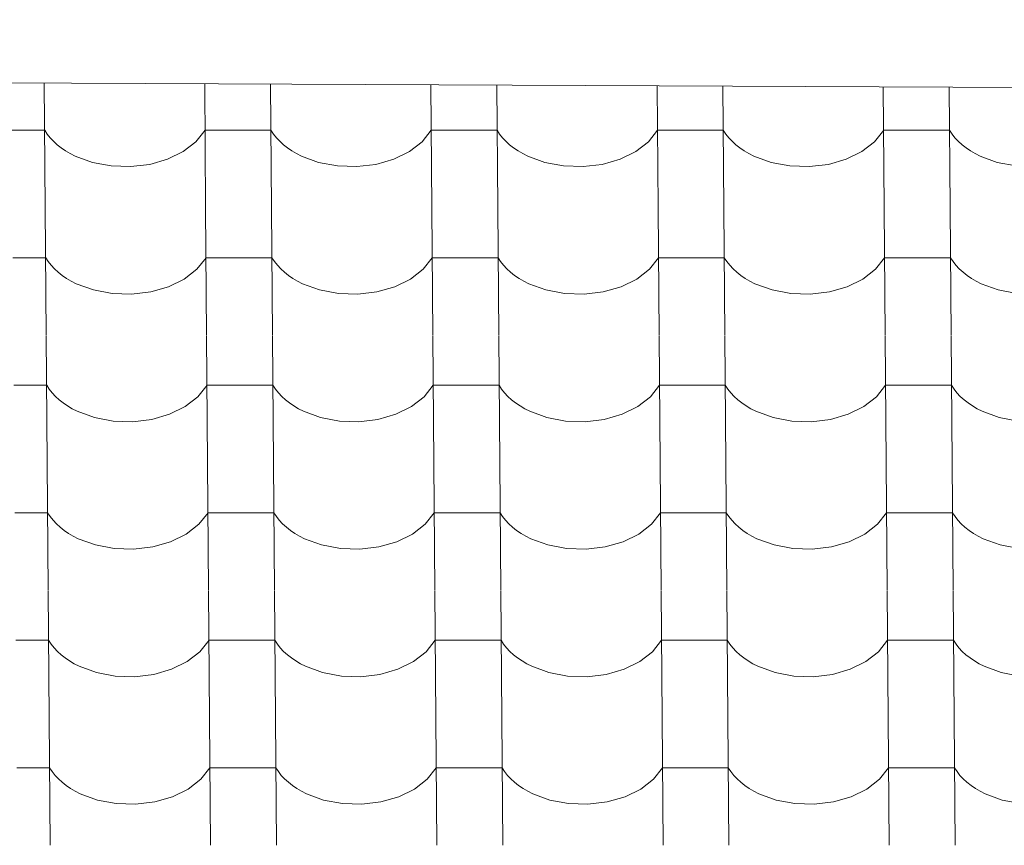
# Model space of a CAD drawing. Header units: millimetres. Extents: x -27785 to 104762, y -947 to 11132.
# Tile 82 of 146: x -10824 to -10105, y 10294 to 10896. Entities that reach past the tile are written whole.
import ezdxf

# ---------------------------------------------------------------- set-up
doc = ezdxf.new("R2010")
doc.units = ezdxf.units.MM
doc.header["$MEASUREMENT"] = 0
for name, color, linetype in [('POHLED JIŽNÍ_1_Bourané_Konstrukce - střechy a skořepiny', 7, 'Continuous'), ('POHLED JIŽNÍ_1_Bourané_Výplně - Povrchové', 7, 'Continuous'), ('POHLED JIŽNÍ_1_Konstrukce - nosné', 7, 'Continuous')]:
    doc.layers.add(name, color=color, linetype=linetype)

# ---------------------------------------------------------------- blocks, each defined once
blk = doc.blocks.new('*X2', base_point=(-29303.7, -27473.93))
at = {"layer": 'POHLED JIŽNÍ_1_Bourané_Výplně - Povrchové', "color": 7, "linetype": 'Continuous', "lineweight": 13}
for p, q in [((-10805.58, 10849.83), (-10804.87, 10758.8)), ((-10688.61, 10849.27), (-10687.91, 10758.8)), ((-10640.58, 10849.04), (-10639.87, 10758.8)), ((-10523.61, 10848.49), (-10522.91, 10758.8)), ((-10475.57, 10848.26), (-10474.88, 10758.8)), ((-10358.61, 10847.7), (-10357.92, 10758.8)), ((-10310.57, 10847.47), (-10309.88, 10758.8)), ((-10193.61, 10846.91), (-10192.92, 10758.8)), ((-10145.57, 10846.69), (-10144.89, 10758.8)), ((-10805.31, 10815.32), (-10829.33, 10815.32)), ((-10805.31, 10815.32), (-10803.46, 10812.53)), ((-10803.46, 10812.53), (-10801.32, 10809.83)), ((-10801.32, 10809.83), (-10798.89, 10807.25)), ((-10694.95, 10806.94), (-10688.35, 10815.32)), ((-10664.33, 10815.32), (-10688.35, 10815.32)), ((-10640.31, 10815.32), (-10664.33, 10815.32)), ((-10640.31, 10815.32), (-10638.47, 10812.53)), ((-10638.47, 10812.53), (-10636.33, 10809.83)), ((-10636.33, 10809.83), (-10633.9, 10807.25)), ((-10529.96, 10806.94), (-10523.35, 10815.32)), ((-10499.34, 10815.32), (-10523.35, 10815.32)), ((-10475.32, 10815.32), (-10499.34, 10815.32)), ((-10475.32, 10815.32), (-10473.47, 10812.53)), ((-10473.47, 10812.53), (-10471.33, 10809.83)), ((-10471.33, 10809.83), (-10468.9, 10807.25)), ((-10364.96, 10806.94), (-10358.36, 10815.32)), ((-10334.34, 10815.32), (-10358.36, 10815.32)), ((-10310.32, 10815.32), (-10334.34, 10815.32)), ((-10310.32, 10815.32), (-10308.48, 10812.53)), ((-10308.48, 10812.53), (-10306.33, 10809.83)), ((-10306.33, 10809.83), (-10303.91, 10807.25)), ((-10199.96, 10806.94), (-10193.36, 10815.32)), ((-10169.34, 10815.32), (-10193.36, 10815.32)), ((-10145.33, 10815.32), (-10169.34, 10815.32)), ((-10145.33, 10815.32), (-10143.48, 10812.53)), ((-10143.48, 10812.53), (-10141.34, 10809.83)), ((-10141.34, 10809.83), (-10138.91, 10807.25)), ((-10798.89, 10807.25), (-10796.19, 10804.78)), ((-10796.19, 10804.78), (-10793.24, 10802.45)), ((-10793.24, 10802.45), (-10790.03, 10800.28)), ((-10704.21, 10799.76), (-10694.95, 10806.94)), ((-10633.9, 10807.25), (-10631.2, 10804.78)), ((-10631.2, 10804.78), (-10628.24, 10802.45)), ((-10628.24, 10802.45), (-10625.04, 10800.28)), ((-10539.21, 10799.76), (-10529.96, 10806.94)), ((-10468.9, 10807.25), (-10466.2, 10804.78)), ((-10466.2, 10804.78), (-10463.24, 10802.45)), ((-10463.24, 10802.45), (-10460.04, 10800.28)), ((-10374.21, 10799.76), (-10364.96, 10806.94)), ((-10303.91, 10807.25), (-10301.21, 10804.78)), ((-10301.21, 10804.78), (-10298.25, 10802.45)), ((-10298.25, 10802.45), (-10295.05, 10800.28)), ((-10209.22, 10799.76), (-10199.96, 10806.94)), ((-10138.91, 10807.25), (-10136.21, 10804.78)), ((-10136.21, 10804.78), (-10133.25, 10802.45)), ((-10133.25, 10802.45), (-10130.05, 10800.28)), ((-10790.03, 10800.28), (-10786.61, 10798.26)), ((-10786.61, 10798.26), (-10782.97, 10796.41)), ((-10782.97, 10796.41), (-10770.49, 10791.84)), ((-10728.67, 10790.45), (-10715.64, 10794.17)), ((-10715.64, 10794.17), (-10704.21, 10799.76)), ((-10625.04, 10800.28), (-10621.61, 10798.26)), ((-10621.61, 10798.26), (-10617.97, 10796.41)), ((-10617.97, 10796.41), (-10605.5, 10791.84)), ((-10563.67, 10790.45), (-10550.64, 10794.17)), ((-10550.64, 10794.17), (-10539.21, 10799.76)), ((-10460.04, 10800.28), (-10456.61, 10798.26)), ((-10456.61, 10798.26), (-10452.98, 10796.41)), ((-10452.98, 10796.41), (-10440.5, 10791.84)), ((-10398.68, 10790.45), (-10385.65, 10794.17)), ((-10385.65, 10794.17), (-10374.21, 10799.76)), ((-10295.05, 10800.28), (-10291.62, 10798.26)), ((-10291.62, 10798.26), (-10287.98, 10796.41)), ((-10287.98, 10796.41), (-10275.5, 10791.84)), ((-10233.68, 10790.45), (-10220.65, 10794.17)), ((-10220.65, 10794.17), (-10209.22, 10799.76)), ((-10130.05, 10800.28), (-10126.62, 10798.26)), ((-10126.62, 10798.26), (-10122.99, 10796.41)), ((-10122.99, 10796.41), (-10110.51, 10791.84)), ((-10770.49, 10791.84), (-10756.81, 10789.25)), ((-10756.81, 10789.25), (-10742.63, 10788.78)), ((-10742.63, 10788.78), (-10728.67, 10790.45)), ((-10605.5, 10791.84), (-10591.82, 10789.25)), ((-10591.82, 10789.25), (-10577.63, 10788.78)), ((-10577.63, 10788.78), (-10563.67, 10790.45)), ((-10440.5, 10791.84), (-10426.82, 10789.25)), ((-10426.82, 10789.25), (-10412.64, 10788.78)), ((-10412.64, 10788.78), (-10398.68, 10790.45)), ((-10275.5, 10791.84), (-10261.82, 10789.25)), ((-10261.82, 10789.25), (-10247.64, 10788.78)), ((-10247.64, 10788.78), (-10233.68, 10790.45)), ((-10110.51, 10791.84), (-10096.83, 10789.25)), ((-10804.87, 10758.47), (-10804.15, 10665.79)), ((-10687.91, 10758.47), (-10687.19, 10665.79)), ((-10639.87, 10758.47), (-10639.15, 10665.79)), ((-10522.91, 10758.47), (-10522.19, 10665.79)), ((-10474.88, 10758.47), (-10474.16, 10665.79)), ((-10357.91, 10758.47), (-10357.19, 10665.79)), ((-10309.88, 10758.47), (-10309.16, 10665.79)), ((-10192.92, 10758.47), (-10192.2, 10665.79)), ((-10144.88, 10758.47), (-10144.16, 10665.79)), ((-10804.59, 10722.31), (-10828.6, 10722.31)), ((-10804.59, 10722.31), (-10802.74, 10719.52)), ((-10694.23, 10713.93), (-10687.62, 10722.31)), ((-10663.61, 10722.31), (-10687.62, 10722.31)), ((-10639.59, 10722.31), (-10663.61, 10722.31)), ((-10639.59, 10722.31), (-10637.75, 10719.52)), ((-10529.23, 10713.93), (-10522.63, 10722.31)), ((-10498.61, 10722.31), (-10522.63, 10722.31)), ((-10474.59, 10722.31), (-10498.61, 10722.31)), ((-10474.59, 10722.31), (-10472.75, 10719.52)), ((-10364.24, 10713.93), (-10357.63, 10722.31)), ((-10333.62, 10722.31), (-10357.63, 10722.31)), ((-10309.6, 10722.31), (-10333.62, 10722.31)), ((-10309.6, 10722.31), (-10307.75, 10719.52)), ((-10199.24, 10713.93), (-10192.64, 10722.31)), ((-10168.62, 10722.31), (-10192.64, 10722.31)), ((-10144.6, 10722.31), (-10168.62, 10722.31)), ((-10144.6, 10722.31), (-10142.76, 10719.52)), ((-10802.74, 10719.52), (-10800.6, 10716.82)), ((-10800.6, 10716.82), (-10798.17, 10714.24)), ((-10637.75, 10719.52), (-10635.6, 10716.82)), ((-10635.6, 10716.82), (-10633.18, 10714.24)), ((-10472.75, 10719.52), (-10470.61, 10716.82)), ((-10470.61, 10716.82), (-10468.18, 10714.24)), ((-10307.75, 10719.52), (-10305.61, 10716.82)), ((-10305.61, 10716.82), (-10303.18, 10714.24)), ((-10142.76, 10719.52), (-10140.61, 10716.82)), ((-10140.61, 10716.82), (-10138.19, 10714.24)), ((-10798.17, 10714.24), (-10795.47, 10711.77)), ((-10795.47, 10711.77), (-10792.51, 10709.45)), ((-10792.51, 10709.45), (-10789.31, 10707.27)), ((-10703.48, 10706.76), (-10694.23, 10713.93)), ((-10633.18, 10714.24), (-10630.47, 10711.77)), ((-10630.47, 10711.77), (-10627.52, 10709.45)), ((-10627.52, 10709.45), (-10624.31, 10707.27)), ((-10538.49, 10706.76), (-10529.23, 10713.93)), ((-10468.18, 10714.24), (-10465.48, 10711.77)), ((-10465.48, 10711.77), (-10462.52, 10709.45)), ((-10462.52, 10709.45), (-10459.32, 10707.27)), ((-10373.49, 10706.76), (-10364.24, 10713.93)), ((-10303.18, 10714.24), (-10300.48, 10711.77)), ((-10300.48, 10711.77), (-10297.52, 10709.45)), ((-10297.52, 10709.45), (-10294.32, 10707.27)), ((-10208.49, 10706.76), (-10199.24, 10713.93)), ((-10138.19, 10714.24), (-10135.49, 10711.77)), ((-10135.49, 10711.77), (-10132.53, 10709.45)), ((-10132.53, 10709.45), (-10129.33, 10707.27)), ((-10789.31, 10707.27), (-10785.88, 10705.25)), ((-10785.88, 10705.25), (-10782.25, 10703.4)), ((-10782.25, 10703.4), (-10769.77, 10698.83)), ((-10727.94, 10697.44), (-10714.91, 10701.16)), ((-10714.91, 10701.16), (-10703.48, 10706.76)), ((-10624.31, 10707.27), (-10620.89, 10705.25)), ((-10620.89, 10705.25), (-10617.25, 10703.4)), ((-10617.25, 10703.4), (-10604.77, 10698.83)), ((-10562.95, 10697.44), (-10549.92, 10701.16)), ((-10549.92, 10701.16), (-10538.49, 10706.76)), ((-10459.32, 10707.27), (-10455.89, 10705.25)), ((-10455.89, 10705.25), (-10452.26, 10703.4)), ((-10452.26, 10703.4), (-10439.78, 10698.83)), ((-10397.95, 10697.44), (-10384.92, 10701.16)), ((-10384.92, 10701.16), (-10373.49, 10706.76)), ((-10294.32, 10707.27), (-10290.9, 10705.25)), ((-10290.9, 10705.25), (-10287.26, 10703.4)), ((-10287.26, 10703.4), (-10274.78, 10698.83)), ((-10232.96, 10697.44), (-10219.93, 10701.16)), ((-10219.93, 10701.16), (-10208.49, 10706.76)), ((-10129.33, 10707.27), (-10125.9, 10705.25)), ((-10125.9, 10705.25), (-10122.26, 10703.4)), ((-10122.26, 10703.4), (-10109.78, 10698.83)), ((-10769.77, 10698.83), (-10756.09, 10696.24)), ((-10756.09, 10696.24), (-10741.91, 10695.77)), ((-10741.91, 10695.77), (-10727.94, 10697.44)), ((-10604.77, 10698.83), (-10591.09, 10696.24)), ((-10591.09, 10696.24), (-10576.91, 10695.77)), ((-10576.91, 10695.77), (-10562.95, 10697.44)), ((-10439.78, 10698.83), (-10426.1, 10696.24)), ((-10426.1, 10696.24), (-10411.91, 10695.77)), ((-10411.91, 10695.77), (-10397.95, 10697.44)), ((-10274.78, 10698.83), (-10261.1, 10696.24)), ((-10261.1, 10696.24), (-10246.92, 10695.77)), ((-10246.92, 10695.77), (-10232.96, 10697.44)), ((-10109.78, 10698.83), (-10096.11, 10696.24)), ((-10804.14, 10665.46), (-10803.42, 10572.79)), ((-10687.18, 10665.46), (-10686.46, 10572.79)), ((-10639.15, 10665.46), (-10638.43, 10572.79)), ((-10522.19, 10665.46), (-10521.47, 10572.79)), ((-10474.15, 10665.46), (-10473.43, 10572.79)), ((-10357.19, 10665.46), (-10356.47, 10572.79)), ((-10309.16, 10665.46), (-10308.44, 10572.79)), ((-10192.19, 10665.46), (-10191.47, 10572.79)), ((-10144.16, 10665.46), (-10143.44, 10572.79)), ((-10803.86, 10629.3), (-10827.88, 10629.3)), ((-10803.86, 10629.3), (-10802.02, 10626.51)), ((-10693.5, 10620.92), (-10686.9, 10629.3)), ((-10662.88, 10629.3), (-10686.9, 10629.3)), ((-10638.87, 10629.3), (-10662.88, 10629.3)), ((-10638.87, 10629.3), (-10637.02, 10626.51)), ((-10528.51, 10620.92), (-10521.91, 10629.3)), ((-10497.89, 10629.3), (-10521.91, 10629.3)), ((-10473.87, 10629.3), (-10497.89, 10629.3)), ((-10473.87, 10629.3), (-10472.03, 10626.51)), ((-10363.51, 10620.92), (-10356.91, 10629.3)), ((-10332.89, 10629.3), (-10356.91, 10629.3)), ((-10308.88, 10629.3), (-10332.89, 10629.3)), ((-10308.88, 10629.3), (-10307.03, 10626.51)), ((-10198.52, 10620.92), (-10191.91, 10629.3)), ((-10167.9, 10629.3), (-10191.91, 10629.3)), ((-10143.88, 10629.3), (-10167.9, 10629.3)), ((-10143.88, 10629.3), (-10142.03, 10626.51)), ((-10802.02, 10626.51), (-10799.88, 10623.81)), ((-10799.88, 10623.81), (-10797.45, 10621.23)), ((-10637.02, 10626.51), (-10634.88, 10623.81)), ((-10634.88, 10623.81), (-10632.45, 10621.23)), ((-10472.03, 10626.51), (-10469.88, 10623.81)), ((-10469.88, 10623.81), (-10467.46, 10621.23)), ((-10307.03, 10626.51), (-10304.89, 10623.81)), ((-10304.89, 10623.81), (-10302.46, 10621.23)), ((-10142.03, 10626.51), (-10139.89, 10623.81)), ((-10139.89, 10623.81), (-10137.46, 10621.23)), ((-10797.45, 10621.23), (-10794.75, 10618.76)), ((-10794.75, 10618.76), (-10791.79, 10616.44)), ((-10791.79, 10616.44), (-10788.59, 10614.26)), ((-10702.76, 10613.75), (-10693.5, 10620.92)), ((-10632.45, 10621.23), (-10629.75, 10618.76)), ((-10629.75, 10618.76), (-10626.79, 10616.44)), ((-10626.79, 10616.44), (-10623.59, 10614.26)), ((-10537.76, 10613.75), (-10528.51, 10620.92)), ((-10467.46, 10621.23), (-10464.76, 10618.76)), ((-10464.76, 10618.76), (-10461.8, 10616.44)), ((-10461.8, 10616.44), (-10458.6, 10614.26)), ((-10372.77, 10613.75), (-10363.51, 10620.92)), ((-10302.46, 10621.23), (-10299.76, 10618.76)), ((-10299.76, 10618.76), (-10296.8, 10616.44)), ((-10296.8, 10616.44), (-10293.6, 10614.26)), ((-10207.77, 10613.75), (-10198.52, 10620.92)), ((-10137.46, 10621.23), (-10134.76, 10618.76)), ((-10134.76, 10618.76), (-10131.8, 10616.44)), ((-10131.8, 10616.44), (-10128.6, 10614.26)), ((-10788.59, 10614.26), (-10785.16, 10612.24)), ((-10785.16, 10612.24), (-10781.52, 10610.39)), ((-10781.52, 10610.39), (-10769.04, 10605.82)), ((-10727.22, 10604.43), (-10714.19, 10608.16)), ((-10714.19, 10608.16), (-10702.76, 10613.75)), ((-10623.59, 10614.26), (-10620.16, 10612.24)), ((-10620.16, 10612.24), (-10616.53, 10610.39)), ((-10616.53, 10610.39), (-10604.05, 10605.82)), ((-10562.23, 10604.43), (-10549.2, 10608.16)), ((-10549.2, 10608.16), (-10537.76, 10613.75)), ((-10458.6, 10614.26), (-10455.17, 10612.24)), ((-10455.17, 10612.24), (-10451.53, 10610.39)), ((-10451.53, 10610.39), (-10439.05, 10605.82)), ((-10397.23, 10604.43), (-10384.2, 10608.16)), ((-10384.2, 10608.16), (-10372.77, 10613.75)), ((-10293.6, 10614.26), (-10290.17, 10612.24)), ((-10290.17, 10612.24), (-10286.54, 10610.39)), ((-10286.54, 10610.39), (-10274.06, 10605.82)), ((-10232.23, 10604.43), (-10219.2, 10608.16)), ((-10219.2, 10608.16), (-10207.77, 10613.75)), ((-10128.6, 10614.26), (-10125.18, 10612.24)), ((-10125.18, 10612.24), (-10121.54, 10610.39)), ((-10121.54, 10610.39), (-10109.06, 10605.82)), ((-10769.04, 10605.82), (-10755.37, 10603.23)), ((-10755.37, 10603.23), (-10741.18, 10602.76)), ((-10741.18, 10602.76), (-10727.22, 10604.43)), ((-10604.05, 10605.82), (-10590.37, 10603.23)), ((-10590.37, 10603.23), (-10576.19, 10602.76)), ((-10576.19, 10602.76), (-10562.23, 10604.43)), ((-10439.05, 10605.82), (-10425.37, 10603.23)), ((-10425.37, 10603.23), (-10411.19, 10602.76)), ((-10411.19, 10602.76), (-10397.23, 10604.43)), ((-10274.06, 10605.82), (-10260.38, 10603.23)), ((-10260.38, 10603.23), (-10246.2, 10602.76)), ((-10246.2, 10602.76), (-10232.23, 10604.43)), ((-10109.06, 10605.82), (-10095.38, 10603.23)), ((-10803.42, 10572.45), (-10802.7, 10479.78)), ((-10686.46, 10572.45), (-10685.74, 10479.78)), ((-10638.42, 10572.45), (-10637.7, 10479.78)), ((-10521.46, 10572.45), (-10520.74, 10479.78)), ((-10473.43, 10572.45), (-10472.71, 10479.78)), ((-10356.47, 10572.45), (-10355.75, 10479.78)), ((-10308.43, 10572.45), (-10307.71, 10479.78)), ((-10191.47, 10572.45), (-10190.75, 10479.78)), ((-10143.44, 10572.45), (-10142.72, 10479.78)), ((-10803.14, 10536.29), (-10827.16, 10536.29)), ((-10803.14, 10536.29), (-10801.29, 10533.5)), ((-10692.78, 10527.91), (-10686.18, 10536.29)), ((-10662.16, 10536.29), (-10686.18, 10536.29)), ((-10638.14, 10536.29), (-10662.16, 10536.29)), ((-10638.14, 10536.29), (-10636.3, 10533.5)), ((-10527.78, 10527.91), (-10521.18, 10536.29)), ((-10497.16, 10536.29), (-10521.18, 10536.29)), ((-10473.15, 10536.29), (-10497.16, 10536.29)), ((-10473.15, 10536.29), (-10471.3, 10533.5)), ((-10362.79, 10527.91), (-10356.19, 10536.29)), ((-10332.17, 10536.29), (-10356.19, 10536.29)), ((-10308.15, 10536.29), (-10332.17, 10536.29)), ((-10308.15, 10536.29), (-10306.31, 10533.5)), ((-10197.79, 10527.91), (-10191.19, 10536.29)), ((-10167.17, 10536.29), (-10191.19, 10536.29)), ((-10143.16, 10536.29), (-10167.17, 10536.29)), ((-10143.16, 10536.29), (-10141.31, 10533.5)), ((-10801.29, 10533.5), (-10799.15, 10530.8)), ((-10799.15, 10530.8), (-10796.72, 10528.22)), ((-10636.3, 10533.5), (-10634.16, 10530.8)), ((-10634.16, 10530.8), (-10631.73, 10528.22)), ((-10471.3, 10533.5), (-10469.16, 10530.8)), ((-10469.16, 10530.8), (-10466.73, 10528.22)), ((-10306.31, 10533.5), (-10304.16, 10530.8)), ((-10304.16, 10530.8), (-10301.74, 10528.22)), ((-10141.31, 10533.5), (-10139.17, 10530.8)), ((-10139.17, 10530.8), (-10136.74, 10528.22)), ((-10796.72, 10528.22), (-10794.02, 10525.75)), ((-10794.02, 10525.75), (-10791.06, 10523.43)), ((-10791.06, 10523.43), (-10787.86, 10521.25)), ((-10787.86, 10521.25), (-10784.44, 10519.23)), ((-10702.03, 10520.74), (-10692.78, 10527.91)), ((-10631.73, 10528.22), (-10629.03, 10525.75)), ((-10629.03, 10525.75), (-10626.07, 10523.43)), ((-10626.07, 10523.43), (-10622.87, 10521.25)), ((-10622.87, 10521.25), (-10619.44, 10519.23)), ((-10537.04, 10520.74), (-10527.78, 10527.91)), ((-10466.73, 10528.22), (-10464.03, 10525.75)), ((-10464.03, 10525.75), (-10461.07, 10523.43)), ((-10461.07, 10523.43), (-10457.87, 10521.25)), ((-10457.87, 10521.25), (-10454.44, 10519.23)), ((-10372.04, 10520.74), (-10362.79, 10527.91)), ((-10301.74, 10528.22), (-10299.04, 10525.75)), ((-10299.04, 10525.75), (-10296.08, 10523.43)), ((-10296.08, 10523.43), (-10292.88, 10521.25)), ((-10292.88, 10521.25), (-10289.45, 10519.23)), ((-10207.05, 10520.74), (-10197.79, 10527.91)), ((-10136.74, 10528.22), (-10134.04, 10525.75)), ((-10134.04, 10525.75), (-10131.08, 10523.43)), ((-10131.08, 10523.43), (-10127.88, 10521.25)), ((-10127.88, 10521.25), (-10124.45, 10519.23)), ((-10784.44, 10519.23), (-10780.8, 10517.38)), ((-10780.8, 10517.38), (-10768.32, 10512.81)), ((-10726.5, 10511.42), (-10713.47, 10515.15)), ((-10713.47, 10515.15), (-10702.03, 10520.74)), ((-10619.44, 10519.23), (-10615.8, 10517.38)), ((-10615.8, 10517.38), (-10603.33, 10512.81)), ((-10561.5, 10511.42), (-10548.47, 10515.15)), ((-10548.47, 10515.15), (-10537.04, 10520.74)), ((-10454.44, 10519.23), (-10450.81, 10517.38)), ((-10450.81, 10517.38), (-10438.33, 10512.81)), ((-10396.51, 10511.42), (-10383.48, 10515.15)), ((-10383.48, 10515.15), (-10372.04, 10520.74)), ((-10289.45, 10519.23), (-10285.81, 10517.38)), ((-10285.81, 10517.38), (-10273.33, 10512.81)), ((-10231.51, 10511.42), (-10218.48, 10515.15)), ((-10218.48, 10515.15), (-10207.05, 10520.74)), ((-10124.45, 10519.23), (-10120.82, 10517.38)), ((-10120.82, 10517.38), (-10108.34, 10512.81)), ((-10768.32, 10512.81), (-10754.64, 10510.22)), ((-10754.64, 10510.22), (-10740.46, 10509.75)), ((-10740.46, 10509.75), (-10726.5, 10511.42)), ((-10603.33, 10512.81), (-10589.65, 10510.22)), ((-10589.65, 10510.22), (-10575.46, 10509.75)), ((-10575.46, 10509.75), (-10561.5, 10511.42)), ((-10438.33, 10512.81), (-10424.65, 10510.22)), ((-10424.65, 10510.22), (-10410.47, 10509.75)), ((-10410.47, 10509.75), (-10396.51, 10511.42)), ((-10273.33, 10512.81), (-10259.65, 10510.22)), ((-10259.65, 10510.22), (-10245.47, 10509.75)), ((-10245.47, 10509.75), (-10231.51, 10511.42)), ((-10108.34, 10512.81), (-10094.66, 10510.22)), ((-10802.7, 10479.44), (-10801.98, 10386.77)), ((-10685.74, 10479.44), (-10685.01, 10386.77)), ((-10637.7, 10479.44), (-10636.98, 10386.77)), ((-10520.74, 10479.44), (-10520.02, 10386.77)), ((-10472.71, 10479.44), (-10471.98, 10386.77)), ((-10355.74, 10479.44), (-10355.02, 10386.77)), ((-10307.71, 10479.44), (-10306.99, 10386.77)), ((-10190.75, 10479.44), (-10190.03, 10386.77)), ((-10142.71, 10479.44), (-10141.99, 10386.77)), ((-10802.42, 10443.29), (-10826.43, 10443.29)), ((-10802.42, 10443.29), (-10800.57, 10440.49)), ((-10692.06, 10434.9), (-10685.45, 10443.29)), ((-10661.44, 10443.29), (-10685.45, 10443.29)), ((-10637.42, 10443.29), (-10661.44, 10443.29)), ((-10637.42, 10443.29), (-10635.57, 10440.49)), ((-10527.06, 10434.9), (-10520.46, 10443.29)), ((-10496.44, 10443.29), (-10520.46, 10443.29)), ((-10472.42, 10443.29), (-10496.44, 10443.29)), ((-10472.42, 10443.29), (-10470.58, 10440.49)), ((-10362.06, 10434.9), (-10355.46, 10443.29)), ((-10331.45, 10443.29), (-10355.46, 10443.29)), ((-10307.43, 10443.29), (-10331.45, 10443.29)), ((-10307.43, 10443.29), (-10305.58, 10440.49)), ((-10197.07, 10434.9), (-10190.47, 10443.29)), ((-10166.45, 10443.29), (-10190.47, 10443.29)), ((-10142.43, 10443.29), (-10166.45, 10443.29)), ((-10142.43, 10443.29), (-10140.59, 10440.49)), ((-10800.57, 10440.49), (-10798.43, 10437.8)), ((-10798.43, 10437.8), (-10796, 10435.21)), ((-10796, 10435.21), (-10793.3, 10432.75)), ((-10635.57, 10440.49), (-10633.43, 10437.8)), ((-10633.43, 10437.8), (-10631, 10435.21)), ((-10631, 10435.21), (-10628.3, 10432.75)), ((-10470.58, 10440.49), (-10468.44, 10437.8)), ((-10468.44, 10437.8), (-10466.01, 10435.21)), ((-10466.01, 10435.21), (-10463.31, 10432.75)), ((-10305.58, 10440.49), (-10303.44, 10437.8)), ((-10303.44, 10437.8), (-10301.01, 10435.21)), ((-10301.01, 10435.21), (-10298.31, 10432.75)), ((-10140.59, 10440.49), (-10138.44, 10437.8)), ((-10138.44, 10437.8), (-10136.02, 10435.21)), ((-10136.02, 10435.21), (-10133.32, 10432.75)), ((-10793.3, 10432.75), (-10790.34, 10430.42)), ((-10790.34, 10430.42), (-10787.14, 10428.24)), ((-10787.14, 10428.24), (-10783.71, 10426.22)), ((-10701.31, 10427.73), (-10692.06, 10434.9)), ((-10628.3, 10432.75), (-10625.35, 10430.42)), ((-10625.35, 10430.42), (-10622.14, 10428.24)), ((-10622.14, 10428.24), (-10618.72, 10426.22)), ((-10536.31, 10427.73), (-10527.06, 10434.9)), ((-10463.31, 10432.75), (-10460.35, 10430.42)), ((-10460.35, 10430.42), (-10457.15, 10428.24)), ((-10457.15, 10428.24), (-10453.72, 10426.22)), ((-10371.32, 10427.73), (-10362.06, 10434.9)), ((-10298.31, 10432.75), (-10295.35, 10430.42)), ((-10295.35, 10430.42), (-10292.15, 10428.24)), ((-10292.15, 10428.24), (-10288.72, 10426.22)), ((-10206.32, 10427.73), (-10197.07, 10434.9)), ((-10133.32, 10432.75), (-10130.36, 10430.42)), ((-10130.36, 10430.42), (-10127.16, 10428.24)), ((-10127.16, 10428.24), (-10123.73, 10426.22)), ((-10783.71, 10426.22), (-10780.08, 10424.37)), ((-10780.08, 10424.37), (-10767.6, 10419.8)), ((-10725.77, 10418.41), (-10712.74, 10422.14)), ((-10712.74, 10422.14), (-10701.31, 10427.73)), ((-10618.72, 10426.22), (-10615.08, 10424.37)), ((-10615.08, 10424.37), (-10602.6, 10419.8)), ((-10560.78, 10418.41), (-10547.75, 10422.14)), ((-10547.75, 10422.14), (-10536.31, 10427.73)), ((-10453.72, 10426.22), (-10450.08, 10424.37)), ((-10450.08, 10424.37), (-10437.61, 10419.8)), ((-10395.78, 10418.41), (-10382.75, 10422.14)), ((-10382.75, 10422.14), (-10371.32, 10427.73)), ((-10288.72, 10426.22), (-10285.09, 10424.37)), ((-10285.09, 10424.37), (-10272.61, 10419.8)), ((-10230.79, 10418.41), (-10217.76, 10422.14)), ((-10217.76, 10422.14), (-10206.32, 10427.73)), ((-10123.73, 10426.22), (-10120.09, 10424.37)), ((-10120.09, 10424.37), (-10107.61, 10419.8)), ((-10767.6, 10419.8), (-10753.92, 10417.21)), ((-10753.92, 10417.21), (-10739.74, 10416.74)), ((-10739.74, 10416.74), (-10725.77, 10418.41)), ((-10602.6, 10419.8), (-10588.92, 10417.21)), ((-10588.92, 10417.21), (-10574.74, 10416.74)), ((-10574.74, 10416.74), (-10560.78, 10418.41)), ((-10437.61, 10419.8), (-10423.93, 10417.21)), ((-10423.93, 10417.21), (-10409.74, 10416.74)), ((-10409.74, 10416.74), (-10395.78, 10418.41)), ((-10272.61, 10419.8), (-10258.93, 10417.21)), ((-10258.93, 10417.21), (-10244.75, 10416.74)), ((-10244.75, 10416.74), (-10230.79, 10418.41)), ((-10107.61, 10419.8), (-10093.93, 10417.21)), ((-10801.97, 10386.43), (-10801.25, 10293.76)), ((-10685.01, 10386.43), (-10684.29, 10293.76)), ((-10636.98, 10386.43), (-10636.26, 10293.76)), ((-10520.02, 10386.43), (-10519.29, 10293.76)), ((-10471.98, 10386.43), (-10471.26, 10293.76)), ((-10355.02, 10386.43), (-10354.3, 10293.76)), ((-10306.99, 10386.43), (-10306.26, 10293.76)), ((-10190.02, 10386.43), (-10189.3, 10293.76)), ((-10141.99, 10386.43), (-10141.27, 10293.76)), ((-10801.69, 10350.28), (-10825.71, 10350.28)), ((-10801.69, 10350.28), (-10799.85, 10347.48)), ((-10691.33, 10341.89), (-10684.73, 10350.28)), ((-10660.71, 10350.28), (-10684.73, 10350.28)), ((-10636.7, 10350.28), (-10660.71, 10350.28)), ((-10636.7, 10350.28), (-10634.85, 10347.48)), ((-10526.34, 10341.89), (-10519.73, 10350.28)), ((-10495.72, 10350.28), (-10519.73, 10350.28)), ((-10471.7, 10350.28), (-10495.72, 10350.28)), ((-10471.7, 10350.28), (-10469.85, 10347.48)), ((-10361.34, 10341.89), (-10354.74, 10350.28)), ((-10330.72, 10350.28), (-10354.74, 10350.28)), ((-10306.7, 10350.28), (-10330.72, 10350.28)), ((-10306.7, 10350.28), (-10304.86, 10347.48)), ((-10196.35, 10341.89), (-10189.74, 10350.28)), ((-10165.73, 10350.28), (-10189.74, 10350.28)), ((-10141.71, 10350.28), (-10165.73, 10350.28)), ((-10141.71, 10350.28), (-10139.86, 10347.48)), ((-10799.85, 10347.48), (-10797.7, 10344.79)), ((-10797.7, 10344.79), (-10795.28, 10342.2)), ((-10795.28, 10342.2), (-10792.58, 10339.74)), ((-10700.59, 10334.72), (-10691.33, 10341.89)), ((-10634.85, 10347.48), (-10632.71, 10344.79)), ((-10632.71, 10344.79), (-10630.28, 10342.2)), ((-10630.28, 10342.2), (-10627.58, 10339.74)), ((-10535.59, 10334.72), (-10526.34, 10341.89)), ((-10469.85, 10347.48), (-10467.71, 10344.79)), ((-10467.71, 10344.79), (-10465.28, 10342.2)), ((-10465.28, 10342.2), (-10462.58, 10339.74)), ((-10370.6, 10334.72), (-10361.34, 10341.89)), ((-10304.86, 10347.48), (-10302.72, 10344.79)), ((-10302.72, 10344.79), (-10300.29, 10342.2)), ((-10300.29, 10342.2), (-10297.59, 10339.74)), ((-10205.6, 10334.72), (-10196.35, 10341.89)), ((-10139.86, 10347.48), (-10137.72, 10344.79)), ((-10137.72, 10344.79), (-10135.29, 10342.2)), ((-10135.29, 10342.2), (-10132.59, 10339.74)), ((-10792.58, 10339.74), (-10789.62, 10337.41)), ((-10789.62, 10337.41), (-10786.42, 10335.23)), ((-10786.42, 10335.23), (-10782.99, 10333.21)), ((-10712.02, 10329.13), (-10700.59, 10334.72)), ((-10627.58, 10339.74), (-10624.62, 10337.41)), ((-10624.62, 10337.41), (-10621.42, 10335.23)), ((-10621.42, 10335.23), (-10617.99, 10333.21)), ((-10547.02, 10329.13), (-10535.59, 10334.72)), ((-10462.58, 10339.74), (-10459.63, 10337.41)), ((-10459.63, 10337.41), (-10456.42, 10335.23)), ((-10456.42, 10335.23), (-10453, 10333.21)), ((-10382.03, 10329.13), (-10370.6, 10334.72)), ((-10297.59, 10339.74), (-10294.63, 10337.41)), ((-10294.63, 10337.41), (-10291.43, 10335.23)), ((-10291.43, 10335.23), (-10288, 10333.21)), ((-10217.03, 10329.13), (-10205.6, 10334.72)), ((-10132.59, 10339.74), (-10129.63, 10337.41)), ((-10129.63, 10337.41), (-10126.43, 10335.23)), ((-10126.43, 10335.23), (-10123, 10333.21)), ((-10782.99, 10333.21), (-10779.35, 10331.36)), ((-10779.35, 10331.36), (-10766.87, 10326.79)), ((-10725.05, 10325.4), (-10712.02, 10329.13)), ((-10617.99, 10333.21), (-10614.36, 10331.36)), ((-10614.36, 10331.36), (-10601.88, 10326.79)), ((-10560.05, 10325.4), (-10547.02, 10329.13)), ((-10453, 10333.21), (-10449.36, 10331.36)), ((-10449.36, 10331.36), (-10436.88, 10326.79)), ((-10395.06, 10325.4), (-10382.03, 10329.13)), ((-10288, 10333.21), (-10284.36, 10331.36)), ((-10284.36, 10331.36), (-10271.89, 10326.79)), ((-10230.06, 10325.4), (-10217.03, 10329.13)), ((-10123, 10333.21), (-10119.37, 10331.36)), ((-10119.37, 10331.36), (-10106.89, 10326.79)), ((-10766.87, 10326.79), (-10753.19, 10324.2)), ((-10753.19, 10324.2), (-10739.01, 10323.73)), ((-10739.01, 10323.73), (-10725.05, 10325.4)), ((-10601.88, 10326.79), (-10588.2, 10324.2)), ((-10588.2, 10324.2), (-10574.02, 10323.73)), ((-10574.02, 10323.73), (-10560.05, 10325.4)), ((-10436.88, 10326.79), (-10423.2, 10324.2)), ((-10423.2, 10324.2), (-10409.02, 10323.73)), ((-10409.02, 10323.73), (-10395.06, 10325.4)), ((-10271.89, 10326.79), (-10258.21, 10324.2)), ((-10258.21, 10324.2), (-10244.02, 10323.73)), ((-10244.02, 10323.73), (-10230.06, 10325.4)), ((-10106.89, 10326.79), (-10093.21, 10324.2))]:
    blk.add_line(p, q, dxfattribs=at)

msp = doc.modelspace()

# ---------------------------------------------------------------- linework, layer by layer
at = {"layer": 'POHLED JIŽNÍ_1_Bourané_Konstrukce - střechy a skořepiny', "color": 7, "linetype": 'Continuous', "lineweight": 13}
msp.add_line((-129.54, 10798.97), (-20488.57, 10895.96), dxfattribs=at)

# ---------------------------------------------------------------- block references
at = {"layer": 'POHLED JIŽNÍ_1_Konstrukce - nosné', "color": 9, "linetype": 'Continuous', "lineweight": 13}
msp.add_blockref('*X2', (-29303.7, -27473.93), dxfattribs=at)

doc.saveas('drawing.dxf')
